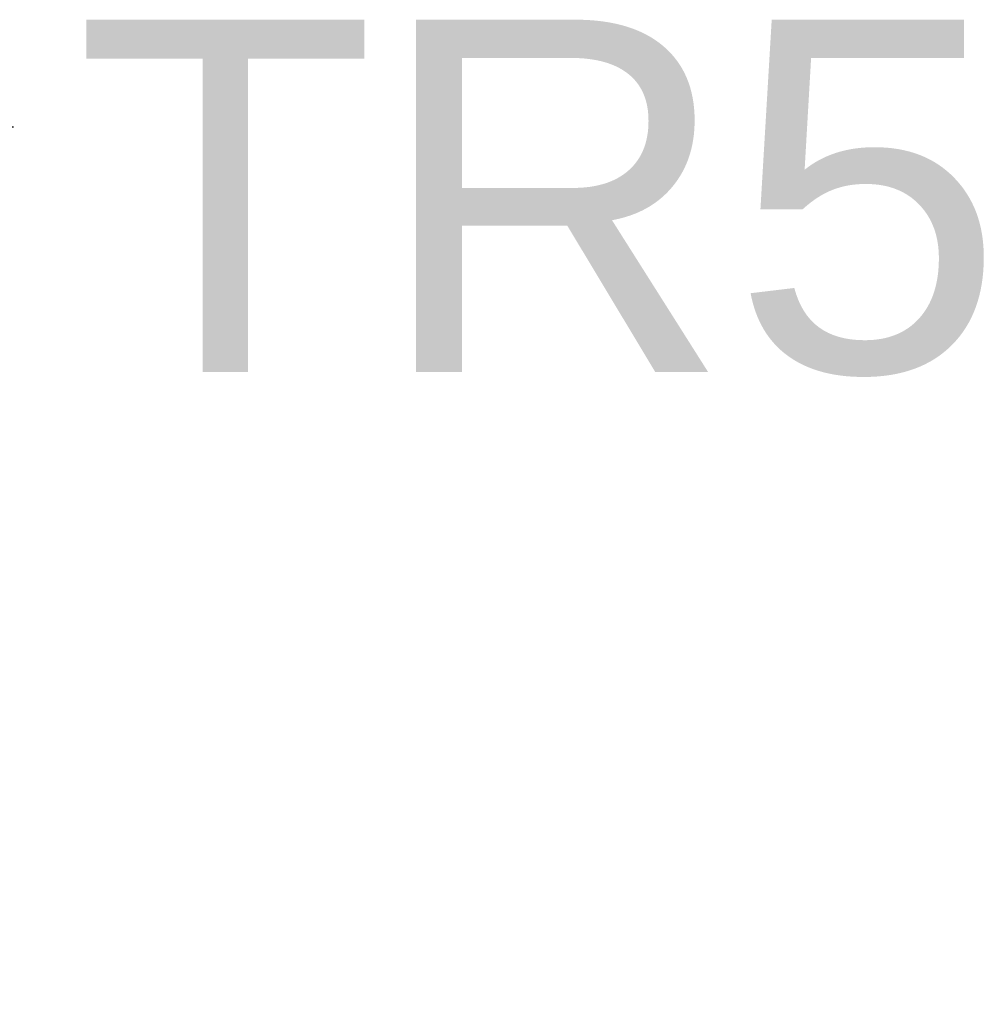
# Model space of a CAD drawing. Header units: millimetres. Extents: x 40090 to 187415, y -53271 to 40260.
# Tile 40 of 43: x 55234 to 55639, y 14411 to 14830. Entities that reach past the tile are written whole.
import ezdxf

# ---------------------------------------------------------------- set-up
doc = ezdxf.new("R2010")
doc.units = ezdxf.units.MM
doc.linetypes.add('ACAD_ISO12W100', pattern=[21, 12, -3, 0, -3, 0, -3])
doc.layers.add('AVM_kabelová_trasa_podhled', color=4, linetype='ACAD_ISO12W100', lineweight=30)
doc.styles.add('AVM', font='arial.ttf')
doc.styles.get("Standard").update_dxf_attribs({"font": 'arial.ttf'})
doc.dimstyles.new('AVM-1_50', dxfattribs={"dimscale": 40, "dimtxt": 2.5, "dimasz": 2.5, "dimexe": 1.25, "dimexo": 0.625, "dimtad": 1, "dimdec": 0, "dimrnd": 1, "dimtxsty": 'AVM', "dimcen": 2.5, "dimclrd": 256, "dimclre": 256, "dimclrt": 256, "dimadec": 0, "dimazin": 0, "dimtfac": 1, "dimtdec": 0, "dimtmove": 0, "dimatfit": 3, "dimfxl": 0, "dimarcsym": 0})

msp = doc.modelspace()

# ---------------------------------------------------------------- texts
at = {"layer": 'AVM_kabelová_trasa_podhled', "lineweight": -2, "insert": (55258.14, 14829.77), "char_height": 150, "width": 1361.3175, "attachment_point": 1}
msp.add_mtext('TR5', dxfattribs=at)

# ---------------------------------------------------------------- leaders
at = {"layer": 'AVM_kabelová_trasa_podhled', "lineweight": -2, "annotation_type": 0, "has_hookline": 1, "hookline_direction": 0, "text_width": 382.57}
msp.add_leader([(54922.75, 14107.16), (55158.72, 14784.2), (55231.85, 14784.2)], dimstyle='AVM-1_50', override={"dimasz": 1.5, "dimgap": 0.625, "dimtad": 0, "dimclrd": 6}, dxfattribs=at)

doc.saveas('drawing.dxf')
